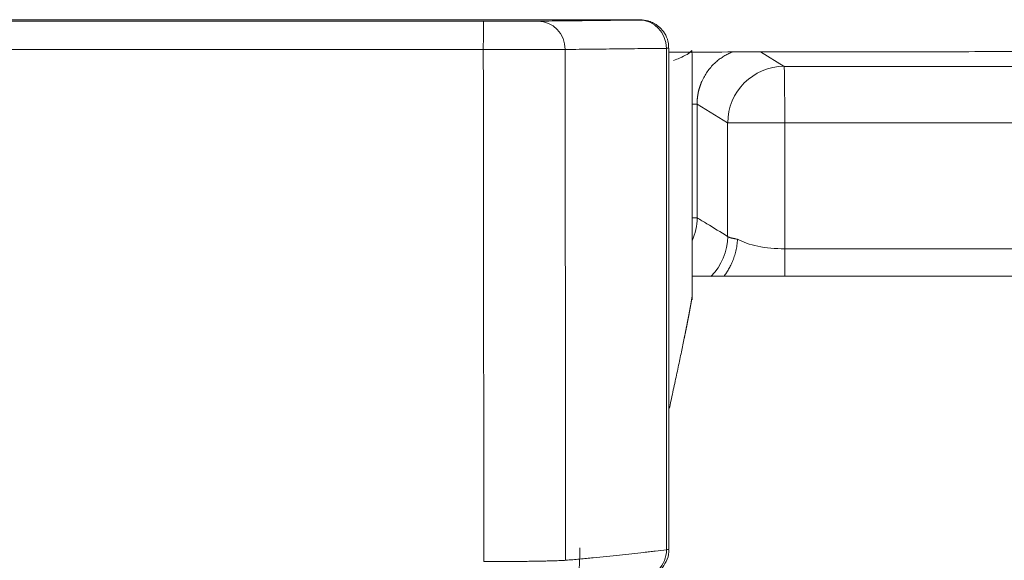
# Model space of a CAD drawing. Header units: millimetres. Extents: x -620 to 6530, y -1325 to 1325.
# Tile 99 of 180: x 328 to 502, y -850 to -755. Entities that reach past the tile are written whole.
import ezdxf

# ---------------------------------------------------------------- set-up
doc = ezdxf.new("R2010")
doc.units = ezdxf.units.MM
doc.layers.add('Plan', color=7, linetype='Continuous', true_color=0xffffff)

msp = doc.modelspace()

# ---------------------------------------------------------------- linework, layer by layer
at = {"layer": 'Plan', "color": 155, "linetype": 'Continuous', "lineweight": 18}
for p, q in [((427.84, -754.78), (161.54, -754.76)), ((446.61, -804.25), (446.61, -762.22))]:
    msp.add_line(p, q, dxfattribs=at)
at = {"layer": 'Plan', "color": 155, "linetype": 'Continuous', "lineweight": 13}
for p, q in [((161.57, -755.03), (409.8, -755.03)), ((409.74, -760.05), (162.11, -760.05)), ((458.68, -760.46), (462.85, -763)), ((446.61, -769.71), (447.48, -769.71)), ((452.88, -772.98), (447.48, -769.71)), ((447.48, -769.71), (447.48, -789.76)), ((452.88, -772.98), (462.95, -772.98)), ((446.61, -789.76), (447.48, -789.76))]:
    msp.add_line(p, q, dxfattribs=at)
for centre, major_axis, ratio, start_param, end_param in [((409.8, -760.03), (0, -5), 0.011344, 3.144712, 4.715593), ((419.43, -760.01), (0.05, -5), 0.951498, 1.561594, 3.131453), ((437.22, -759.82), (0.06, -5), 0.971707, 1.558302, 3.128385), ((462.85, -772.98), (-5.19, -8.55), 0.994923, 3.688608, 5.255415), ((462.85, -772.98), (0, -10), 0.010773, 1.570799, 3.089218), ((437.52, -789.76), (-5.19, -8.55), 0.994923, 1.695842, 2.113811), ((442.92, -793.04), (5.19, 8.55), 0.994923, 4.469947, 5.255404), ((463.06, -795.24), (0, -10), 0.010773, 4.712389, 5.222399), ((437.22, -848.42), (0.61, -4.96), 0.971306, 6.158857, 7.735698)]:
    msp.add_ellipse(centre, major_axis=major_axis, ratio=ratio, start_param=start_param, end_param=end_param, dxfattribs=at)
for points, knots in [([(409.8, -755.03), (410.07, -755.03), (410.6, -755.03), (411.39, -755.03), (411.91, -755.03), (412.23, -755.03), (412.3, -755.03), (412.43, -755.03), (412.62, -755.03), (412.81, -755.03), (413.19, -755.03), (413.68, -755.03), (414.4, -755.03), (414.86, -755.03), (415.2, -755.03), (415.32, -755.03), (415.54, -755.03), (415.65, -755.03), (415.97, -755.03), (416.39, -755.03), (416.97, -755.03), (417.33, -755.02), (417.59, -755.02), (417.67, -755.02), (417.79, -755.02), (417.84, -755.02), (417.92, -755.02), (417.96, -755.02), (418.15, -755.02), (418.3, -755.02), (418.57, -755.02), (418.83, -755.02), (419.05, -755.02), (419.25, -755.01), (419.35, -755.01), (419.43, -755.01)], [0, 0, 0, 0, 0.0625, 0.125, 0.1875, 0.1875, 0.203125, 0.203125, 0.21875, 0.25, 0.25, 0.3125, 0.375, 0.4375, 0.4375, 0.46875, 0.46875, 0.5, 0.5, 0.5625, 0.625, 0.6875, 0.6875, 0.71875, 0.71875, 0.734375, 0.734375, 0.75, 0.75, 0.8125, 0.8125, 0.875, 0.9375, 0.9375, 1, 1, 1, 1]), ([(419.43, -755.01), (421.1, -755), (422.73, -754.98), (425.89, -754.95), (427.43, -754.93), (431.88, -754.88), (434.65, -754.85), (437.22, -754.82)], [0, 0, 0, 0, 0.25, 0.25, 0.5, 0.5, 1, 1, 1, 1]), ([(437.22, -754.82), (437.27, -754.82), (437.31, -754.81), (437.36, -754.81), (437.37, -754.81), (437.4, -754.81), (437.41, -754.81), (437.47, -754.81), (437.5, -754.81), (437.51, -754.81), (437.5, -754.81), (437.44, -754.81), (437.42, -754.8), (437.38, -754.8), (437.36, -754.8), (437.34, -754.8), (437.33, -754.8), (437.31, -754.8), (437.3, -754.8), (437.22, -754.8), (437.12, -754.8), (436.89, -754.8), (436.76, -754.8), (436.53, -754.8), (436.45, -754.79), (436.32, -754.79), (436.27, -754.79), (436.18, -754.79), (436.14, -754.79), (435.9, -754.79), (435.69, -754.79), (435.35, -754.79), (435.24, -754.79), (435.11, -754.79)], [0, 0, 0, 0, 0.058765, 0.058765, 0.088147, 0.088147, 0.11753, 0.11753, 0.235059, 0.235059, 0.352589, 0.352589, 0.411353, 0.411353, 0.440736, 0.440736, 0.455427, 0.455427, 0.470118, 0.470118, 0.587648, 0.587648, 0.705177, 0.705177, 0.763942, 0.763942, 0.793324, 0.793324, 0.822707, 0.822707, 0.940236, 0.940236, 1, 1, 1, 1]), ([(424.19, -760.01), (424.06, -760.01), (423.92, -760.02), (423.62, -760.02), (423.29, -760.02), (422.91, -760.02), (422.49, -760.02), (422.27, -760.03), (421.98, -760.03), (421.92, -760.03), (421.8, -760.03), (421.74, -760.03), (421.55, -760.03), (421.42, -760.03), (421.04, -760.03), (420.5, -760.03), (419.92, -760.03), (419.31, -760.04), (419, -760.04), (418.52, -760.04), (418.35, -760.04), (418.1, -760.04), (418.02, -760.04), (417.85, -760.04), (417.77, -760.04), (417.34, -760.04), (416.99, -760.04), (416.29, -760.04), (415.57, -760.04), (414.83, -760.05), (414.26, -760.05), (414.07, -760.05), (413.78, -760.05), (413.68, -760.05), (413.49, -760.05), (413.39, -760.05), (412.9, -760.05), (412.12, -760.05), (411.33, -760.05), (410.54, -760.05), (410.14, -760.05), (409.74, -760.05)], [0, 0, 0, 0, 0.0625, 0.0625, 0.125, 0.1875, 0.1875, 0.25, 0.25, 0.265625, 0.265625, 0.28125, 0.28125, 0.3125, 0.3125, 0.375, 0.4375, 0.4375, 0.5, 0.5, 0.53125, 0.53125, 0.546875, 0.546875, 0.5625, 0.5625, 0.625, 0.625, 0.6875, 0.75, 0.75, 0.78125, 0.78125, 0.796875, 0.796875, 0.8125, 0.8125, 0.875, 0.9375, 0.9375, 1, 1, 1, 1]), ([(409.84, -850.51), (409.82, -835.46), (409.81, -820.41), (409.77, -790.25), (409.76, -775.15), (409.74, -760.05)], [0, 0, 0, 0, 0.499177, 0.499177, 1, 1, 1, 1]), ([(442.08, -759.82), (441.43, -759.82), (440.77, -759.83), (439.77, -759.84), (439.43, -759.85), (438.74, -759.86), (438.4, -759.86), (436.66, -759.88), (435.21, -759.9), (432.23, -759.93), (430.69, -759.95), (428.3, -759.97), (427.5, -759.98), (425.86, -760), (425.03, -760), (424.19, -760.01)], [0, 0, 0, 0, 0.125, 0.125, 0.1875, 0.1875, 0.25, 0.25, 0.5, 0.5, 0.75, 0.75, 0.875, 0.875, 1, 1, 1, 1]), ([(424.19, -760.01), (424.19, -768.35), (424.2, -776.68), (424.23, -806.77), (424.26, -828.53), (424.28, -850.28)], [0, 0, 0, 0, 0.277007, 0.277007, 1, 1, 1, 1]), ([(442.51, -759.81), (442.51, -759.81), (442.5, -759.81), (442.49, -759.81), (442.46, -759.81), (442.38, -759.81), (442.37, -759.81), (442.35, -759.81), (442.34, -759.81), (442.3, -759.81), (442.28, -759.81), (442.21, -759.81), (442.15, -759.82), (442.08, -759.82)], [0, 0, 0, 0, 0.065202, 0.065202, 0.532601, 0.532601, 0.591026, 0.591026, 0.649451, 0.649451, 0.766301, 0.766301, 1, 1, 1, 1]), ([(442.08, -848.42), (442.08, -840.09), (442.08, -831.77), (442.08, -802.24), (442.08, -781.03), (442.08, -759.82)], [0, 0, 0, 0, 0.281804, 0.281804, 1, 1, 1, 1]), ([(446.55, -760.22), (446.14, -760.67), (445.42, -761.11), (444.07, -761.68), (443.72, -761.82), (443.34, -761.96)], [0, 0, 0, 0, 0.761288, 0.761288, 1, 1, 1, 1]), ([(447.48, -769.71), (447.48, -769.67), (447.48, -769.61), (447.48, -769.5), (447.49, -769.4), (447.49, -769.3), (447.49, -769.2), (447.5, -769.1), (447.5, -769), (447.51, -768.9), (447.52, -768.8), (447.53, -768.7), (447.54, -768.61), (447.55, -768.51), (447.56, -768.41), (447.58, -768.31), (447.59, -768.21), (447.6, -768.11), (447.62, -768.02), (447.64, -767.92), (447.65, -767.82), (447.67, -767.73), (447.69, -767.63), (447.71, -767.53), (447.73, -767.44), (447.76, -767.34), (447.78, -767.25), (447.8, -767.16), (447.83, -767.06), (447.85, -766.97), (447.88, -766.87), (447.91, -766.78), (447.94, -766.69), (447.97, -766.6), (448, -766.51), (448.03, -766.42), (448.06, -766.33), (448.09, -766.23), (448.13, -766.15), (448.16, -766.06), (448.19, -765.97), (448.34, -765.61), (448.63, -764.99), (449.14, -764.14), (449.72, -763.36), (450.34, -762.68), (450.95, -762.11), (451.56, -761.63), (452.22, -761.2), (452.91, -760.81), (453.41, -760.58), (453.68, -760.47), (453.72, -760.46), (453.74, -760.45), (453.74, -760.45)], [0, 0, 0, 0, 0.008521, 0.01703, 0.025525, 0.034007, 0.042475, 0.050931, 0.059374, 0.067803, 0.076219, 0.084623, 0.093013, 0.10139, 0.109755, 0.118106, 0.126445, 0.13477, 0.143083, 0.151383, 0.15967, 0.167944, 0.176205, 0.184454, 0.19269, 0.200913, 0.209123, 0.217321, 0.225506, 0.233678, 0.241838, 0.249985, 0.258119, 0.266241, 0.274351, 0.282448, 0.290532, 0.298604, 0.306664, 0.314711, 0.322746, 0.330768, 0.413316, 0.495777, 0.578177, 0.660542, 0.725199, 0.790569, 0.856663, 0.923494, 0.991072, 0.994731, 0.998395, 1, 1, 1, 1]), ([(462.85, -763), (470.94, -763), (479.03, -763), (498.29, -763), (509.47, -763), (520.65, -763)], [0, 0, 0, 0, 0.419799, 0.419799, 1, 1, 1, 1]), ([(452.88, -793.04), (452.88, -789.86), (452.88, -786.67), (452.88, -779.99), (452.88, -776.49), (452.88, -772.98)], [0, 0, 0, 0, 0.475833, 0.475833, 1, 1, 1, 1]), ([(462.95, -772.98), (462.95, -779.65), (462.95, -786.32), (462.95, -793.25), (462.95, -793.51), (462.95, -794.27), (462.95, -794.76), (462.95, -795.24)], [0, 0, 0, 0, 0.898476, 0.898476, 0.934255, 0.934255, 1, 1, 1, 1]), ([(520.75, -772.98), (514.09, -772.98), (507.42, -772.98), (488.16, -772.98), (475.55, -772.98), (462.95, -772.98)], [0, 0, 0, 0, 0.346002, 0.346002, 1, 1, 1, 1]), ([(447.48, -789.76), (448.06, -790.11), (448.63, -790.46), (450.43, -791.55), (451.66, -792.29), (452.88, -793.04)], [0, 0, 0, 0, 0.318637, 0.318637, 1, 1, 1, 1]), ([(454.63, -793.54), (455.54, -794.06), (456.79, -794.49), (459.66, -795.08), (461.31, -795.24), (462.95, -795.24)], [0, 0, 0, 0, 0.496969, 0.496969, 1, 1, 1, 1]), ([(462.95, -795.24), (773.56, -795.24), (1084.15, -795.24), (1500.35, -795.24), (1605.98, -795.24), (1711.61, -795.25)], [0, 0, 0, 0, 0.746176, 0.746176, 1, 1, 1, 1]), ([(424.28, -850.28), (425.12, -850.2), (425.95, -850.13), (427.17, -850.01), (427.57, -849.97), (428.37, -849.89), (430.36, -849.7), (432.28, -849.51), (435.25, -849.2), (436.68, -849.04), (438.42, -848.85), (438.76, -848.81), (439.44, -848.73), (440.45, -848.61), (441.44, -848.49), (442.08, -848.42)], [0, 0, 0, 0, 0.125, 0.125, 0.1875, 0.1875, 0.25, 0.5, 0.5, 0.75, 0.75, 0.8125, 0.8125, 0.875, 1, 1, 1, 1]), ([(442.08, -848.42), (442.21, -848.4), (442.31, -848.39), (442.45, -848.37), (442.49, -848.36), (442.5, -848.35), (442.51, -848.35), (442.51, -848.34)], [0, 0, 0, 0, 0.462963, 0.462963, 0.925926, 0.925926, 1, 1, 1, 1]), ([(409.84, -850.51), (410.24, -850.51), (410.63, -850.51), (411.43, -850.51), (412.21, -850.5), (412.99, -850.5), (413.76, -850.5), (414.14, -850.49), (414.62, -850.49), (414.71, -850.49), (414.9, -850.49), (415, -850.49), (415.28, -850.48), (415.46, -850.48), (416.01, -850.48), (416.74, -850.47), (417.43, -850.46), (418.1, -850.45), (418.43, -850.45), (418.92, -850.44), (419.08, -850.44), (419.39, -850.43), (419.55, -850.43), (420, -850.42), (420.3, -850.41), (420.86, -850.4), (421.39, -850.39), (421.89, -850.38), (422.24, -850.37), (422.35, -850.36), (422.52, -850.36), (422.57, -850.36), (422.68, -850.35), (422.73, -850.35), (422.99, -850.34), (423.38, -850.33), (423.72, -850.31), (424.02, -850.3), (424.16, -850.29), (424.28, -850.28)], [0, 0, 0, 0, 0.0625, 0.0625, 0.125, 0.1875, 0.1875, 0.25, 0.25, 0.265625, 0.265625, 0.28125, 0.28125, 0.3125, 0.3125, 0.375, 0.4375, 0.4375, 0.5, 0.5, 0.53125, 0.53125, 0.5625, 0.5625, 0.625, 0.625, 0.6875, 0.75, 0.75, 0.78125, 0.78125, 0.796875, 0.796875, 0.8125, 0.8125, 0.875, 0.9375, 0.9375, 1, 1, 1, 1])]:
    msp.add_open_spline(points, degree=3, knots=knots, dxfattribs=at)
at = {"layer": 'Plan', "color": 155, "linetype": 'Continuous', "lineweight": 18}
for points, knots in [([(435.11, -754.79), (435, -754.79), (434.88, -754.79), (434.62, -754.79), (434.49, -754.79), (434.29, -754.79), (434.19, -754.79), (434.08, -754.79), (434.01, -754.78), (433.98, -754.78), (433.66, -754.78), (433.36, -754.78), (432.75, -754.78), (432.43, -754.78), (431.94, -754.78), (431.77, -754.78), (431.52, -754.78), (431.39, -754.78), (431.26, -754.78), (431.18, -754.78), (431.13, -754.78), (430.74, -754.78), (430.39, -754.78), (429.68, -754.78), (429.31, -754.78), (428.59, -754.78), (428.22, -754.78), (427.84, -754.78)], [0, 0, 0, 0, 0.065608, 0.065608, 0.13235, 0.13235, 0.165721, 0.182407, 0.182407, 0.199092, 0.199092, 0.332577, 0.332577, 0.466062, 0.466062, 0.532804, 0.532804, 0.566175, 0.582861, 0.582861, 0.599546, 0.599546, 0.733031, 0.733031, 0.866515, 0.866515, 1, 1, 1, 1]), ([(442.45, -759.79), (442.47, -759.22), (442.34, -758.2), (441.63, -756.88), (440.75, -755.95), (439.86, -755.36), (439.06, -755.03), (438.44, -754.89), (438.03, -754.83), (437.83, -754.82), (437.72, -754.81), (437.6, -754.81), (437.29, -754.8), (436.68, -754.79), (435.46, -754.79), (435.01, -754.79)], [0, 0, 0, 0, 0.113656, 0.219941, 0.307828, 0.382104, 0.443215, 0.490267, 0.517142, 0.531999, 0.54508, 0.564988, 0.610284, 0.873177, 1, 1, 1, 1]), ([(446.61, -762.22), (446.61, -762.09), (446.6, -761.95), (446.6, -761.69), (446.6, -761.56), (446.6, -761.32), (446.6, -761.2), (446.59, -760.98), (446.59, -760.88), (446.58, -760.6), (446.58, -760.45), (446.57, -760.31), (446.56, -760.27), (446.55, -760.23), (446.55, -760.22), (446.55, -760.22)], [0, 0, 0, 0, 0.125, 0.125, 0.25, 0.25, 0.375, 0.375, 0.5, 0.5, 0.75, 0.75, 0.875, 0.875, 1, 1, 1, 1]), ([(452.23, -800.09), (452.24, -800.09), (452.28, -800.04), (452.31, -799.99), (452.41, -799.85), (452.48, -799.76), (452.69, -799.46), (452.82, -799.25), (453.09, -798.8), (453.22, -798.56), (453.48, -798.05), (453.61, -797.78), (453.84, -797.21), (453.95, -796.92), (454.15, -796.29), (454.24, -795.97), (454.4, -795.3), (454.47, -794.96), (454.57, -794.26), (454.61, -793.9), (454.63, -793.54)], [0, 0, 0, 0, 0.0044, 0.036516, 0.036516, 0.100748, 0.100748, 0.229213, 0.229213, 0.357677, 0.357677, 0.486142, 0.486142, 0.614606, 0.614606, 0.743071, 0.743071, 0.871535, 0.871535, 1, 1, 1, 1]), ([(1718.42, -800.08), (1666.43, -800.08), (1593.3, -800.08), (1496.66, -800.08), (1424.72, -800.08), (1341.49, -800.08), (1242.81, -800.08), (1124.55, -800.08), (997.53, -800.08), (862.5, -800.08), (720.95, -800.08), (580.39, -800.08), (486.82, -800.08), (446.63, -800.08)], [0, 0, 0, 0, 0.122662, 0.172511, 0.227987, 0.292346, 0.368849, 0.460753, 0.571317, 0.668447, 0.77928, 0.905192, 1, 1, 1, 1]), ([(442.57, -823.48), (442.67, -823.03), (443, -821.49), (443.54, -818.99), (444.16, -816.09), (444.72, -813.43), (445.07, -811.76), (445.24, -810.9), (445.27, -810.76), (445.3, -810.62), (445.33, -810.48), (445.35, -810.35), (445.38, -810.21), (445.41, -810.08), (445.44, -809.94), (445.46, -809.81), (445.49, -809.68), (445.52, -809.54), (445.54, -809.41), (445.57, -809.28), (445.59, -809.16), (445.62, -809.03), (445.65, -808.9), (445.67, -808.77), (445.7, -808.65), (445.72, -808.53), (445.74, -808.4), (445.77, -808.28), (445.79, -808.16), (445.82, -808.04), (445.84, -807.92), (445.86, -807.8), (445.89, -807.68), (445.91, -807.56), (445.93, -807.45), (445.95, -807.33), (445.97, -807.22), (446, -807.1), (446.02, -806.99), (446.04, -806.88), (446.06, -806.77), (446.08, -806.66), (446.1, -806.55), (446.12, -806.44), (446.14, -806.34), (446.16, -806.23), (446.18, -806.12), (446.2, -806.02), (446.22, -805.92), (446.24, -805.81), (446.26, -805.71), (446.28, -805.61), (446.29, -805.51), (446.31, -805.41), (446.33, -805.31), (446.35, -805.22), (446.36, -805.12), (446.38, -805.02), (446.4, -804.93), (446.41, -804.84), (446.43, -804.74), (446.45, -804.65), (446.46, -804.56), (446.48, -804.47), (446.49, -804.38), (446.51, -804.29), (446.52, -804.2), (446.54, -804.12), (446.55, -804.03), (446.56, -803.95), (446.58, -803.86), (446.59, -803.78), (446.6, -803.73), (446.61, -803.7)], [0, 0, 0, 0, 0.048182, 0.167076, 0.285807, 0.404489, 0.523237, 0.530474, 0.53771, 0.544945, 0.552178, 0.559411, 0.566644, 0.573875, 0.581105, 0.588335, 0.595564, 0.602792, 0.61002, 0.617247, 0.624473, 0.631698, 0.638924, 0.646148, 0.653372, 0.660595, 0.667818, 0.675041, 0.682263, 0.689484, 0.696705, 0.703926, 0.711147, 0.718367, 0.725587, 0.732807, 0.740026, 0.747245, 0.754465, 0.761684, 0.768902, 0.776121, 0.78334, 0.790558, 0.797777, 0.804996, 0.812214, 0.819433, 0.826652, 0.833871, 0.84109, 0.848309, 0.855529, 0.862748, 0.869968, 0.877189, 0.884409, 0.89163, 0.898851, 0.906073, 0.913295, 0.920517, 0.92774, 0.934963, 0.942187, 0.949412, 0.956637, 0.963862, 0.971089, 0.978315, 0.985543, 0.992771, 1, 1, 1, 1]), ([(426.8, -848.06), (426.8, -848.71), (426.79, -849.36), (426.75, -850.31), (426.73, -850.62), (426.69, -851.25), (426.67, -851.56), (426.58, -852.46), (426.52, -853.02), (426.4, -853.83), (426.36, -854.09), (426.27, -854.6), (426.22, -854.84), (426.07, -855.52), (425.96, -855.93), (425.78, -856.48), (425.72, -856.65), (425.59, -856.96), (425.53, -857.1), (425.39, -857.35), (425.33, -857.46), (425.19, -857.66), (425.12, -857.75), (424.9, -857.96), (424.76, -858.04), (424.61, -858.05)], [0, 0, 0, 0, 0.125, 0.125, 0.1875, 0.1875, 0.25, 0.25, 0.375, 0.375, 0.4375, 0.4375, 0.5, 0.5, 0.625, 0.625, 0.6875, 0.6875, 0.75, 0.75, 0.8125, 0.8125, 0.875, 0.875, 1, 1, 1, 1]), ([(438.06, -853.34), (438.17, -853.33), (438.45, -853.28), (439.18, -853.1), (440.15, -852.66), (441.22, -851.81), (442.1, -850.5), (442.54, -849.23), (442.47, -848.49), (442.44, -848.33)], [0, 0, 0, 0, 0.102321, 0.202243, 0.345795, 0.513312, 0.716774, 0.942727, 1, 1, 1, 1])]:
    msp.add_open_spline(points, degree=3, knots=knots, dxfattribs=at)
for points in [[(442.5, -760.48), (508.99, -760.39)], [(442.51, -848.34), (442.51, -759.81)]]:
    msp.add_open_spline(points, degree=1, dxfattribs=at)
at = {"layer": 'Plan', "color": 155, "linetype": 'Continuous', "lineweight": 13}
msp.add_open_spline([(446.61, -803.7), (446.61, -762.22)], degree=1, dxfattribs=at)
msp.add_rational_spline([(452.88, -793.04), (453.03, -793.22), (453.64, -793.39), (454.63, -793.54)], [0.99999999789, 0.999999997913, 0.999999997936, 0.999999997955], degree=3, dxfattribs=at)

doc.saveas('drawing.dxf')
